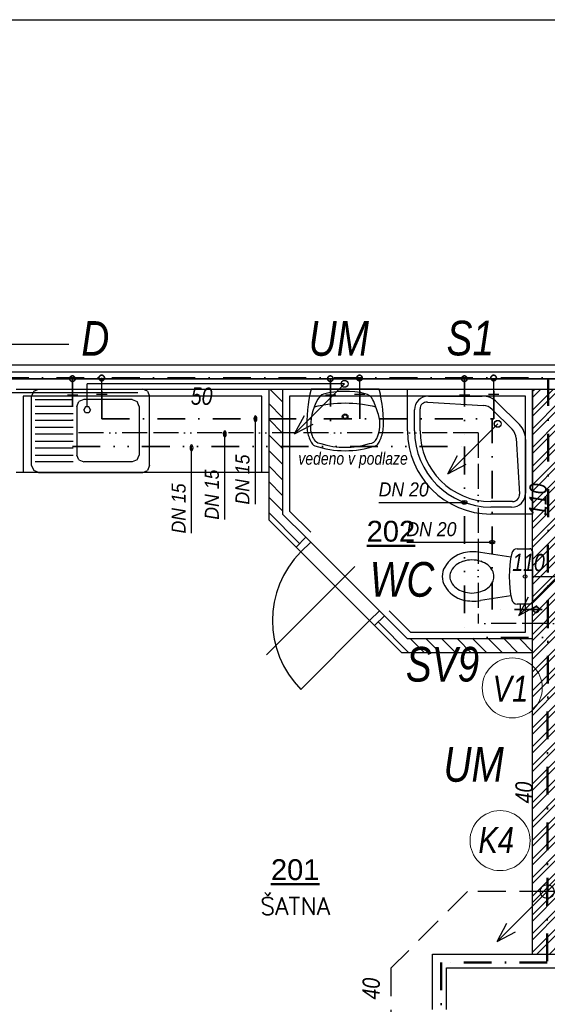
# Model space of a CAD drawing. Header units: millimetres. Extents: x 6435372 to 7248404, y 1559872 to 1886246.
# Tile 135 of 208: x 6895664 to 6899466, y 1716761 to 1723855. Entities that reach past the tile are written whole.
import ezdxf
from ezdxf.enums import TextEntityAlignment as Align

# ---------------------------------------------------------------- set-up
doc = ezdxf.new("R2010")
doc.units = ezdxf.units.MM
for name, pattern in [('ACAD_ISO13W100', [36, 12, -3, 12, -3, 0, -3, 0, -3]), ('CONTINOUS', [0]), ('DASHED', [0.75, 0.5, -0.25]), ('DĚLICÍ', [1.25, 0.5, -0.25, 0, -0.25, 0, -0.25]), ('ČERCHOVANÁ', [1, 0.5, -0.25, 0, -0.25])]:
    doc.linetypes.add(name, pattern=pattern)
for name, color, linetype, lineweight in [('CKPOPISM', 8, 'Continuous', 50), ('CKPOPISM_POPIS', 8, 'Continuous', 25), ('IN_BLOKY_ZT', 30, 'Continuous', 30), ('požární úseky', 21, 'ČERCHOVANÁ', 50), ('UT_potrubí', 10, 'Continuous', 30), ('ZTI-cirkulace', 220, 'ACAD_ISO13W100', 30), ('ZTI-DEŠŤOVÁ-KANALIZACE', 210, 'KANALIZACE', 40), ('ZTI-SPLAŠKOVÁ KANALIZACE', 80, 'Continuous', 30), ('ZTI-VODA STUDENÁ', 170, 'ČERCHOVANÁ', 35), ('ZTI-VODA TEPLÁ', 10, 'DĚLICÍ', 35), ('ZTI-Zařizovací předměty-popis', 32, 'ČERCHOVANÁ', 30)]:
    doc.layers.add(name, color=color, linetype=linetype, lineweight=lineweight)
for name, color, linetype in [('matrice DPS', 122, 'Continuous'), ('ZTI_KAN-POPIS', 7, 'Continuous'), ('ZTI_POPIS', 7, 'Continuous')]:
    doc.layers.add(name, color=color, linetype=linetype)
doc.styles.add('ARIAL', font='arial.ttf')
doc.styles.add('INDRA', font='ariali.ttf')
doc.styles.get("Standard").update_dxf_attribs({"font": 'romans.shx'})
doc.linetypes.add('IZOLACE_POLYSTYREN_PENOVY', pattern='A,0.001,[228,CADKON.SHX,S=0.1,R=0,X=0,Y=0],-2', length=2.001)
doc.linetypes.add('KANALIZACE', pattern='A,30,-3.5,["C",Standard,S=2.54,R=0,X=-3.81,Y=-1.27],-0.001', length=33.501)

# ---------------------------------------------------------------- blocks, each defined once
blk = doc.blocks.new('CKBL2112015101806', base_point=(88613, 14375))
blk = doc.blocks.new('CKBL2112015102041', base_point=(89674, 17820))
blk = doc.blocks.new('výtokový ventil')
at = {"layer": 'ZTI_POPIS', "ltscale": 400}
for p, q in [((6908989.3, 1624640.3), (6908989.3, 1624565.7)), ((6908957.4, 1624603), (6909105.5, 1624603))]:
    blk.add_line(p, q, dxfattribs=at)
blk = doc.blocks.new('_DotSmall')
at = {"color": 0, "linetype": 'ByBlock', "const_width": 0.5}
blk.add_lwpolyline([(-0.0625, 0, 1), (0.0625, 0, 1)], format="xyb", close=True, dxfattribs=at)

msp = doc.modelspace()

# ---------------------------------------------------------------- hatches: boundary and pattern name
at = {"layer": 'matrice DPS', "ltscale": 500}
h = msp.add_hatch(dxfattribs=at)
h.set_pattern_fill('ANSI31', color=256, scale=25, angle=90, style=0)
h.set_pattern_definition([(135, (6808584.44, 1702199.846), (-56.1266, -56.1266), [])])
h.paths.add_polyline_path([(6897558.8, 1721193), (6897558.8, 1720293), (6897726, 1720125.9), (6897655.3, 1720055.2), (6897458.8, 1720251.6), (6897458.8, 1721193)])
h.paths.add_polyline_path([(6898291.7, 1719560.2), (6898458.8, 1719393), (6899358.8, 1719393), (6899358.8, 1719293), (6898417.4, 1719293), (6898221, 1719489.5)])
h = msp.add_hatch(dxfattribs=at)
h.set_pattern_fill('ANSI32', color=256, scale=10, style=0)
h.set_pattern_definition([(45, (6808584.44, 1702199.85), (-67.35192, 67.35192), []), (45, (6808629.34, 1702199.85), (-67.35192, 67.35192), [])])
h.paths.add_polyline_path([(6899558.8, 1719023), (6899558.8, 1719123), (6899558.8, 1720022), (6899558.8, 1720023), (6899558.8, 1720123), (6899558.8, 1721193), (6899358.8, 1721193), (6899358.8, 1719393), (6899358.8, 1719293), (6899358.8, 1718754.3), (6899558.8, 1718694.7)])
h.paths.add_polyline_path([(6899558.8, 1718123), (6899558.8, 1718694.7), (6899358.8, 1718754.3), (6899358.8, 1717123), (6899558.8, 1717123), (6899558.8, 1718023)])
h.paths.add_polyline_path([(6899194.8, 1720537), (6899722.8, 1720537), (6899722.8, 1720207), (6899194.8, 1720207)], flags=24)

# ---------------------------------------------------------------- linework, layer by layer
at = {"layer": 'IN_BLOKY_ZT'}
for p, q in [((6895764.7, 1721178.4), (6895800, 1721193)), ((6895800, 1721193), (6896075, 1721193)), ((6896075, 1721193), (6896550, 1721193)), ((6896585.4, 1721178.4), (6896550, 1721193)), ((6898458.8, 1720893), (6898458.8, 1721193)), ((6898458.8, 1721193), (6899358.8, 1721193)), ((6899358.8, 1721193), (6899358.8, 1720293)), ((6895764.7, 1721178.4), (6895750, 1721143)), ((6895750, 1720643), (6895750, 1721143)), ((6895775, 1721118), (6896050, 1721118)), ((6896125, 1721118), (6896089.7, 1721103.4)), ((6896475, 1721118), (6896125, 1721118)), ((6896475, 1721118), (6896510.4, 1721103.4)), ((6896585.4, 1721178.4), (6896600, 1721143)), ((6896600, 1720643), (6896600, 1721143)), ((6898608.8, 1721143), (6898996.7, 1721143)), ((6896050, 1721068), (6895775, 1721068)), ((6896075, 1721068), (6896089.7, 1721103.4)), ((6896075, 1721068), (6896075, 1720718)), ((6896137.5, 1721064.7), (6896125, 1721043)), ((6896137.5, 1721021.4), (6896125, 1721043)), ((6896162.5, 1721064.7), (6896137.5, 1721064.7)), ((6896175, 1721043), (6896162.5, 1721064.7)), ((6896175, 1721043), (6896162.5, 1721021.4)), ((6896525, 1721068), (6896510.4, 1721103.4)), ((6896525, 1721068), (6896525, 1720718)), ((6898508.8, 1720893), (6898508.8, 1721043)), ((6898548.8, 1720893), (6898548.8, 1721049.9)), ((6898601.9, 1721099.8), (6899004.4, 1721075.3)), ((6899069.1, 1721046.2), (6899212, 1720903.3)), ((6899102.8, 1721099.1), (6899264.9, 1720937)), ((6895775, 1721018), (6896050, 1721018)), ((6896162.5, 1721021.4), (6896137.5, 1721021.4)), ((6896050, 1720968), (6895775, 1720968)), ((6895775, 1720918), (6896050, 1720918)), ((6896050, 1720868), (6895775, 1720868)), ((6899241.1, 1720838.6), (6899265.6, 1720436.1)), ((6899308.8, 1720830.9), (6899308.8, 1720443)), ((6895775, 1720818), (6896050, 1720818)), ((6896050, 1720768), (6895775, 1720768)), ((6895775, 1720718), (6896050, 1720718)), ((6896089.7, 1720682.7), (6896075, 1720718)), ((6896510.4, 1720682.7), (6896525, 1720718)), ((6895750, 1720643), (6895764.7, 1720607.7)), ((6896050, 1720668), (6895775, 1720668)), ((6896089.7, 1720682.7), (6896125, 1720668)), ((6896475, 1720668), (6896125, 1720668)), ((6896510.4, 1720682.7), (6896475, 1720668)), ((6896600, 1720643), (6896585.4, 1720607.7)), ((6895800, 1720593), (6895764.7, 1720607.7)), ((6895800, 1720593), (6896075, 1720593)), ((6896075, 1720593), (6896550, 1720593)), ((6896550, 1720593), (6896585.4, 1720607.7)), ((6899215.7, 1720383), (6899058.8, 1720383)), ((6899208.8, 1720343), (6899058.8, 1720343)), ((6899358.8, 1720293), (6899058.8, 1720293)), ((6899203.7, 1719983), (6898985.2, 1720016.5)), ((6899248.7, 1720042.8), (6899338.7, 1720042.8)), ((6899358.8, 1720022.7), (6899358.8, 1719663.4)), ((6899203.7, 1719703), (6898985.2, 1719669.6)), ((6899338.7, 1719643.2), (6899248.7, 1719643.2))]:
    msp.add_line(p, q, dxfattribs=at)
for points in [[(6897763.4, 1721193, 0.077931), (6897735.1, 1720892.1, 0.068031), (6897764.1, 1720811.8, 0.244962), (6897789.9, 1720785.3, 0.165243), (6898227.8, 1720785.3, 0.244752), (6898253.5, 1720811.8, 0.072964), (6898283.8, 1720898.1, 0.073303), (6898254.3, 1721193)], [(6897809.1, 1721116.2, 0.13917), (6897759.9, 1720895.5), (6897771.3, 1720857.1, 0.309536), (6897834.3, 1720800.4, 0.150009), (6898183.8, 1720800.4, 0.287481), (6898236.3, 1720837.1, 0.190467), (6898248.5, 1721009.3, 0.04778), (6898208.6, 1721116.2, 0.225267), (6898153.7, 1721160.2, 0.117325), (6897854.1, 1721157.1, 0.189059), (6897810.3, 1721118.4)]]:
    msp.add_lwpolyline(points, format="xyb", close=True, dxfattribs=at)
msp.add_lwpolyline([(6897788.3, 1721065.4, -0.125328), (6898230.5, 1721065.4)], format="xyb", dxfattribs=at)
for centre, radius in [((6898008.8, 1720994.1), 20.4), ((6898008.8, 1720994.1), 13.9), ((6899108.8, 1720943), 24.5), ((6899305.8, 1719843), 12.8)]:
    msp.add_circle(centre, radius, dxfattribs=at)
for centre, radius, start, end in [((6898608.8, 1721043), 100, 90, 180), ((6898996.7, 1720993), 150, 45, 90), ((6898598.8, 1721049.9), 50, 86.52077, 180), ((6898998.4, 1720975.5), 100, 45, 86.52077), ((6899141.3, 1720832.6), 100, 3.47923, 45), ((6899158.8, 1720830.9), 150, 0, 45), ((6899058.8, 1720893), 600, 180, 270), ((6899058.8, 1720893), 550, 180, 270), ((6899058.8, 1720893), 510, 180, 270), ((6899208.8, 1720443), 100, 270, 0), ((6899215.7, 1720433), 50, 270, 3.47923), ((6898913.2, 1719805.1), 214.4, 104.10189, 150.52367), ((6898932.6, 1719672.5), 348, 81.30152, 101.88243), ((6899962.3, 1719843), 771.3, 167.39189, 192.60811), ((6899248.7, 1720002.6), 40.2, 90, 167.39189), ((6899338.7, 1720022.7), 20.1, 0, 90), ((6898846.4, 1719843), 137.6, 150.59311, 180), ((6898886.5, 1719825), 127.4, 127.58474, 151.71247), ((6898908.3, 1719796.7), 163.2, 107.68289, 127.58474), ((6898922.5, 1719752.1), 210, 90, 107.68289), ((6898922.5, 1719752.1), 210, 72.31711, 90), ((6898936.7, 1719796.7), 163.2, 52.41526, 72.31711), ((6898958.5, 1719825), 127.4, 28.28753, 52.41526), ((6898846.4, 1719843), 137.6, 180, 209.40689), ((6898853, 1719843), 89.4, 151.71247, 180), ((6898853, 1719843), 89.4, 180, 208.28753), ((6898992, 1719843), 89.4, 0, 28.28753), ((6898992, 1719843), 89.4, 331.71247, 0), ((6898913.2, 1719881), 214.4, 209.47633, 255.89811), ((6898886.5, 1719861.1), 127.4, 208.28753, 232.41526), ((6898958.5, 1719861.1), 127.4, 307.58474, 331.71247), ((6898908.3, 1719889.4), 163.2, 232.41526, 252.31711), ((6898922.5, 1719934), 210, 252.31711, 270), ((6898922.5, 1719934), 210, 270, 287.68289), ((6898936.7, 1719889.4), 163.2, 287.68289, 307.58474), ((6898932.6, 1720013.6), 348, 258.11757, 278.69848), ((6899248.7, 1719683.5), 40.2, 192.60811, 270), ((6899338.7, 1719663.4), 20.1, 270, 0)]:
    msp.add_arc(centre, radius, start, end, dxfattribs=at)
at = {"layer": 'matrice DPS', "ltscale": 500}
for p, q in [((6858515, 1721518), (6896016.8, 1721518)), ((6869908.8, 1721368), (6906743.8, 1721368)), ((6895308.8, 1721368), (6906743.8, 1721368)), ((6895308.8, 1721268), (6906743.8, 1721268)), ((6906148.8, 1721268), (6895638.8, 1721268)), ((6895638.8, 1721268), (6906148.8, 1721268)), ((6895638.8, 1721193), (6897458.8, 1721193)), ((6897458.8, 1721193), (6897458.8, 1720251.6)), ((6897458.8, 1721193), (6897558.8, 1721193)), ((6897558.8, 1721193), (6897558.8, 1720293)), ((6897558.8, 1721193), (6899358.8, 1721193)), ((6899358.8, 1721193), (6899558.8, 1721193)), ((6899358.8, 1719393), (6899358.8, 1721193)), ((6894598.9, 1721168), (6896514.9, 1721168)), ((6897726, 1720125.9), (6897558.8, 1720293)), ((6897458.8, 1720251.6), (6897655.3, 1720055.2)), ((6897655.3, 1720055.2), (6897726, 1720125.9)), ((6897726, 1720125.9), (6897655.3, 1720055.2)), ((6898291.7, 1719560.2), (6897726, 1720125.9)), ((6897726, 1720125.9), (6898291.7, 1719560.2)), ((6897761.3, 1720090.5), (6897726, 1720125.9)), ((6897655.3, 1720055.2), (6898221, 1719489.5)), ((6898221, 1719489.5), (6897655.3, 1720055.2)), ((6897655.3, 1720055.2), (6897690.6, 1720019.8)), ((6897690.6, 1720019.8), (6897761.3, 1720090.5)), ((6898256.3, 1719595.6), (6897761.3, 1720090.5)), ((6898185.6, 1719524.8), (6897690.6, 1720019.8)), ((6897443.1, 1719277.4), (6898079.5, 1719913.8)), ((6898185.6, 1719524.8), (6898256.3, 1719595.6)), ((6898221, 1719489.5), (6898291.7, 1719560.2)), ((6898291.7, 1719560.2), (6898221, 1719489.5)), ((6898256.3, 1719595.6), (6898291.7, 1719560.2)), ((6898458.8, 1719393), (6898291.7, 1719560.2)), ((6898185.6, 1719524.8), (6897690.6, 1719029.9)), ((6898221, 1719489.5), (6898185.6, 1719524.8)), ((6898221, 1719489.5), (6898417.4, 1719293)), ((6899358.8, 1719393), (6898458.8, 1719393)), ((6899358.8, 1719293), (6899358.8, 1719393)), ((6899358.8, 1719293), (6898417.4, 1719293)), ((6899358.8, 1717123), (6899358.8, 1719293)), ((6898638.8, 1717123), (6899358.8, 1717123)), ((6898638.8, 1716723), (6898638.8, 1717123)), ((6898738.8, 1717023), (6901508.8, 1717023)), ((6898738.8, 1716723), (6898738.8, 1717023))]:
    msp.add_line(p, q, dxfattribs=at)
at = {"layer": 'matrice DPS', "linetype": 'ByBlock', "ltscale": 500}
for p, q in [((6895764.7, 1721178.4), (6895800, 1721193)), ((6895800, 1721193), (6896075, 1721193)), ((6896075, 1721193), (6896550, 1721193)), ((6896585.4, 1721178.4), (6896550, 1721193)), ((6898458.8, 1720893), (6898458.8, 1721193)), ((6898458.8, 1721193), (6899358.8, 1721193)), ((6899358.8, 1721193), (6899358.8, 1720293)), ((6895764.7, 1721178.4), (6895750, 1721143)), ((6895750, 1720643), (6895750, 1721143)), ((6895775, 1721118), (6896050, 1721118)), ((6896125, 1721118), (6896089.7, 1721103.4)), ((6896475, 1721118), (6896125, 1721118)), ((6896475, 1721118), (6896510.4, 1721103.4)), ((6896585.4, 1721178.4), (6896600, 1721143)), ((6896600, 1720643), (6896600, 1721143)), ((6898608.8, 1721143), (6898996.7, 1721143)), ((6896050, 1721068), (6895775, 1721068)), ((6896075, 1721068), (6896089.7, 1721103.4)), ((6896075, 1721068), (6896075, 1720718)), ((6896137.5, 1721064.7), (6896125, 1721043)), ((6896137.5, 1721021.4), (6896125, 1721043)), ((6896162.5, 1721064.7), (6896137.5, 1721064.7)), ((6896175, 1721043), (6896162.5, 1721064.7)), ((6896175, 1721043), (6896162.5, 1721021.4)), ((6896525, 1721068), (6896510.4, 1721103.4)), ((6896525, 1721068), (6896525, 1720718)), ((6898508.8, 1720893), (6898508.8, 1721043)), ((6898548.8, 1720893), (6898548.8, 1721049.9)), ((6898601.9, 1721099.8), (6899004.4, 1721075.3)), ((6899069.1, 1721046.2), (6899212, 1720903.3)), ((6899102.8, 1721099.1), (6899264.9, 1720937)), ((6895775, 1721018), (6896050, 1721018)), ((6896162.5, 1721021.4), (6896137.5, 1721021.4)), ((6896050, 1720968), (6895775, 1720968)), ((6895775, 1720918), (6896050, 1720918)), ((6896050, 1720868), (6895775, 1720868)), ((6899241.1, 1720838.6), (6899265.6, 1720436.1)), ((6899308.8, 1720830.9), (6899308.8, 1720443)), ((6895775, 1720818), (6896050, 1720818)), ((6896050, 1720768), (6895775, 1720768)), ((6895775, 1720718), (6896050, 1720718)), ((6896089.7, 1720682.7), (6896075, 1720718)), ((6896510.4, 1720682.7), (6896525, 1720718)), ((6895750, 1720643), (6895764.7, 1720607.7)), ((6896050, 1720668), (6895775, 1720668)), ((6896089.7, 1720682.7), (6896125, 1720668)), ((6896475, 1720668), (6896125, 1720668)), ((6896510.4, 1720682.7), (6896475, 1720668)), ((6896600, 1720643), (6896585.4, 1720607.7)), ((6895800, 1720593), (6895764.7, 1720607.7)), ((6895800, 1720593), (6896075, 1720593)), ((6896075, 1720593), (6896550, 1720593)), ((6896550, 1720593), (6896585.4, 1720607.7)), ((6899215.7, 1720383), (6899058.8, 1720383)), ((6899208.8, 1720343), (6899058.8, 1720343)), ((6899358.8, 1720293), (6899058.8, 1720293)), ((6899203.7, 1719983), (6898985.2, 1720016.5)), ((6899248.7, 1720042.8), (6899338.7, 1720042.8)), ((6899358.8, 1720022.7), (6899358.8, 1719663.4)), ((6899203.7, 1719703), (6898985.2, 1719669.6)), ((6899338.7, 1719643.2), (6899248.7, 1719643.2))]:
    msp.add_line(p, q, dxfattribs=at)
at = {"layer": 'matrice DPS', "linetype": 'Continuous', "ltscale": 500}
for p, q in [((6897458.8, 1720593), (6895638.8, 1720593)), ((6899358.8, 1717123), (6899558.8, 1717123))]:
    msp.add_line(p, q, dxfattribs=at)
at = {"layer": 'matrice DPS', "linetype": 'IZOLACE_POLYSTYREN_PENOVY', "ltscale": 500}
msp.add_lwpolyline([(6895308.8, 1721318), (6906743.8, 1721318)], dxfattribs=at)
at = {"layer": 'matrice DPS', "linetype": 'ByBlock', "ltscale": 500}
for points in [[(6897763.4, 1721193, 0.077931), (6897735.1, 1720892.1, 0.068031), (6897764.1, 1720811.8, 0.244962), (6897789.9, 1720785.3, 0.165243), (6898227.8, 1720785.3, 0.244752), (6898253.5, 1720811.8, 0.072964), (6898283.8, 1720898.1, 0.073303), (6898254.3, 1721193)], [(6897809.1, 1721116.2, 0.13917), (6897759.9, 1720895.5), (6897771.3, 1720857.1, 0.309536), (6897834.3, 1720800.4, 0.150009), (6898183.8, 1720800.4, 0.287481), (6898236.3, 1720837.1, 0.190467), (6898248.5, 1721009.3, 0.04778), (6898208.6, 1721116.2, 0.225267), (6898153.7, 1721160.2, 0.117325), (6897854.1, 1721157.1, 0.189059), (6897810.3, 1721118.4)]]:
    msp.add_lwpolyline(points, format="xyb", close=True, dxfattribs=at)
at = {"layer": 'matrice DPS', "ltscale": 500}
for points in [[(6897408.8, 1720593), (6897408.8, 1721143), (6895688.8, 1721143), (6895688.8, 1720593)], [(6898327, 1719595.6), (6898479.5, 1719443), (6899308.8, 1719443), (6899308.8, 1721143), (6897608.8, 1721143), (6897608.8, 1720313.8), (6897761.3, 1720161.2)]]:
    msp.add_lwpolyline(points, dxfattribs=at)
at = {"layer": 'matrice DPS', "linetype": 'ByBlock', "ltscale": 500}
msp.add_lwpolyline([(6897788.3, 1721065.4, -0.125328), (6898230.5, 1721065.4)], format="xyb", dxfattribs=at)
for centre, radius in [((6898008.8, 1720994.1), 20.4), ((6898008.8, 1720994.1), 13.9), ((6899108.8, 1720943), 24.5), ((6899305.8, 1719843), 12.8)]:
    msp.add_circle(centre, radius, dxfattribs=at)
for centre, radius, start, end in [((6898608.8, 1721043), 100, 90, 180), ((6898996.7, 1720993), 150, 45, 90), ((6898598.8, 1721049.9), 50, 86.52077, 180), ((6898998.4, 1720975.5), 100, 45, 86.52077), ((6899141.3, 1720832.6), 100, 3.47923, 45), ((6899158.8, 1720830.9), 150, 0, 45), ((6899058.8, 1720893), 600, 180, 270), ((6899058.8, 1720893), 550, 180, 270), ((6899058.8, 1720893), 510, 180, 270), ((6899208.8, 1720443), 100, 270, 0), ((6899215.7, 1720433), 50, 270, 3.47923), ((6898913.2, 1719805.1), 214.4, 104.10189, 150.52367), ((6898932.6, 1719672.5), 348, 81.30152, 101.88243), ((6899962.3, 1719843), 771.3, 167.39189, 192.60811), ((6899248.7, 1720002.6), 40.2, 90, 167.39189), ((6899338.7, 1720022.7), 20.1, 0, 90), ((6898846.4, 1719843), 137.6, 150.59311, 180), ((6898886.5, 1719825), 127.4, 127.58474, 151.71247), ((6898908.3, 1719796.7), 163.2, 107.68289, 127.58474), ((6898922.5, 1719752.1), 210, 90, 107.68289), ((6898922.5, 1719752.1), 210, 72.31711, 90), ((6898936.7, 1719796.7), 163.2, 52.41526, 72.31711), ((6898958.5, 1719825), 127.4, 28.28753, 52.41526), ((6898846.4, 1719843), 137.6, 180, 209.40689), ((6898853, 1719843), 89.4, 151.71247, 180), ((6898853, 1719843), 89.4, 180, 208.28753), ((6898992, 1719843), 89.4, 0, 28.28753), ((6898992, 1719843), 89.4, 331.71247, 0), ((6898913.2, 1719881), 214.4, 209.47633, 255.89811), ((6898886.5, 1719861.1), 127.4, 208.28753, 232.41526), ((6898958.5, 1719861.1), 127.4, 307.58474, 331.71247), ((6898908.3, 1719889.4), 163.2, 232.41526, 252.31711), ((6898922.5, 1719934), 210, 252.31711, 270), ((6898922.5, 1719934), 210, 270, 287.68289), ((6898936.7, 1719889.4), 163.2, 287.68289, 307.58474), ((6898932.6, 1720013.6), 348, 258.11757, 278.69848), ((6899248.7, 1719683.5), 40.2, 192.60811, 270), ((6899338.7, 1719663.4), 20.1, 270, 0)]:
    msp.add_arc(centre, radius, start, end, dxfattribs=at)
at = {"layer": 'matrice DPS', "ltscale": 500}
msp.add_arc((6898185.6, 1719524.8), 700, 135, 225, dxfattribs=at)
at = {"layer": 'požární úseky', "ltscale": 400}
for p, q in [((6895528.8, 1721273), (6912028.8, 1721268)), ((6899472.9, 1721271.8), (6899464.8, 1717062.5)), ((6899464.8, 1717062.5), (6898699.9, 1717062.5)), ((6898699.9, 1717062.5), (6898699.9, 1715479.4))]:
    msp.add_line(p, q, dxfattribs=at)
at = {"layer": 'UT_potrubí', "ltscale": 400}
msp.add_lwpolyline([(6893446.1, 1723854.7), (6923146.1, 1723854.7), (6923146.1, 1702854.7), (6893446.1, 1702854.7)], close=True, dxfattribs=at)
at = {"layer": 'ZTI-cirkulace', "ltscale": 15}
for p, q in [((6898968.3, 1720878.6), (6896044.9, 1720878.6)), ((6898968.3, 1720878.6), (6898968.3, 1719504.2)), ((6900545.7, 1719504.2), (6898968.3, 1719504.2))]:
    msp.add_line(p, q, dxfattribs=at)
at = {"layer": 'ZTI-SPLAŠKOVÁ KANALIZACE', "ltscale": 400}
for p, q in [((6896150, 1721064.7), (6896150, 1721231.1)), ((6898005.2, 1721231.1), (6896150, 1721231.1)), ((6899358.8, 1719843), (6899543.9, 1719843)), ((6899611.8, 1717573), (6899464.8, 1717573))]:
    msp.add_line(p, q, dxfattribs=at)
at = {"layer": 'ZTI-SPLAŠKOVÁ KANALIZACE', "linetype": 'DASHED', "ltscale": 400}
for p, q in [((6898891.1, 1717573), (6898338.5, 1717020.4)), ((6899465.8, 1717573), (6898891.1, 1717573)), ((6898338.5, 1717020.4), (6898338.5, 1715268.2))]:
    msp.add_line(p, q, dxfattribs=at)
at = {"layer": 'ZTI-SPLAŠKOVÁ KANALIZACE', "ltscale": 400}
for centre, radius in [((6898005.2, 1721231.1), 25), ((6899108.8, 1720943), 25), ((6899464.8, 1717573), 50)]:
    msp.add_circle(centre, radius, dxfattribs=at)
at = {"layer": 'ZTI-SPLAŠKOVÁ KANALIZACE', "lineweight": 18, "ltscale": 400}
msp.add_circle((6899125.2, 1717939.7), 216.2, dxfattribs=at)
at = {"layer": 'ZTI-VODA STUDENÁ', "ltscale": 400}
for p, q in [((6896255.7, 1720978.6), (6896255.7, 1721273)), ((6898113.9, 1720978.6), (6898113.9, 1721273)), ((6899080, 1720978.6), (6899080, 1721273)), ((6896255.7, 1720978.6), (6899080, 1720978.6)), ((6899068.3, 1719604.2), (6899068.3, 1720978.6)), ((6899829.9, 1719604.2), (6899068.3, 1719604.2))]:
    msp.add_line(p, q, dxfattribs=at)
for centre in [(6896254.4, 1721273), (6898112.6, 1721273), (6899078.6, 1721273), (6899385.3, 1719604.2)]:
    msp.add_circle(centre, 20, dxfattribs=at)
at = {"layer": 'ZTI-VODA STUDENÁ', "linetype": 'CONTINOUS', "lineweight": 18, "ltscale": 400}
msp.add_circle((6899213.5, 1719040.2), 216.2, dxfattribs=at)
at = {"layer": 'ZTI-VODA TEPLÁ', "ltscale": 400}
for p, q in [((6896045.3, 1721268.1), (6896044.8, 1720778.6)), ((6897903.5, 1721268), (6897903, 1720778.6)), ((6898869.6, 1721268), (6898869, 1720778.6)), ((6896044.8, 1720778.6), (6898868.3, 1720778.6)), ((6898868.3, 1720778.6), (6898868.3, 1719404.2)), ((6899831.5, 1719404.2), (6898868.3, 1719404.2))]:
    msp.add_line(p, q, dxfattribs=at)
for centre in [(6896044, 1721268.1), (6897902.2, 1721268), (6898868.2, 1721268)]:
    msp.add_circle(centre, 20, dxfattribs=at)
at = {"layer": 'ZTI_KAN-POPIS', "ltscale": 400}
for p, q in [((6898005.2, 1721231.1), (6897644.1, 1720870)), ((6897644.1, 1720870), (6897715.5, 1721003.5)), ((6897644.1, 1720870), (6897777.6, 1720941.5)), ((6899108.8, 1720943), (6898747.8, 1720582)), ((6898747.8, 1720582), (6898819.2, 1720715.5)), ((6898747.8, 1720582), (6898881.3, 1720653.4)), ((6899621.1, 1719923.8), (6899260, 1719562.7)), ((6899260, 1719562.7), (6899331.4, 1719696.2)), ((6899260, 1719562.7), (6899393.5, 1719634.1)), ((6899464.8, 1717573), (6899825.9, 1717934.1)), ((6899464.8, 1717573), (6899103.7, 1717211.9)), ((6899103.7, 1717211.9), (6899175.2, 1717345.4)), ((6899103.7, 1717211.9), (6899237.2, 1717283.4))]:
    msp.add_line(p, q, dxfattribs=at)
at = {"layer": 'ZTI_POPIS', "ltscale": 200}
for p, q in [((6897362.3, 1720362.9), (6897362.3, 1720993.3)), ((6897141.6, 1720254.2), (6897141.6, 1720884.6)), ((6896902.2, 1720154.8), (6896902.2, 1720785.2)), ((6898252.6, 1720377.1), (6898882.9, 1720377.1)), ((6898452.6, 1720090.7), (6899082.9, 1720090.6))]:
    msp.add_line(p, q, dxfattribs=at)

# ---------------------------------------------------------------- block references
at = {"layer": 'matrice DPS', "ltscale": 500}
ref = msp.add_blockref('CKBL2112015102041', (6898338.9, 1720094.2), dxfattribs=dict(at, xscale=0.5, yscale=0.5, zscale=0.5))
ref.add_attrib('CISLO', '%%U202', dxfattribs={"layer": 'CKPOPISM', "height": 150, "style": 'ARIAL'}).set_placement((6898338.9, 1720094.2), align=Align.CENTER)
ref = msp.add_blockref('CKBL2112015101806', (6897649, 1717405.7), dxfattribs=dict(at, xscale=0.5, yscale=0.5, zscale=0.5))
ref.add_attrib('JMENO', 'ŠATNA', dxfattribs={"layer": 'CKPOPISM_POPIS', "height": 125}).set_placement((6897649, 1717405.7), align=Align.CENTER)
ref.add_attrib('CISLO', '%%U201', dxfattribs={"layer": 'CKPOPISM', "height": 150, "style": 'ARIAL'}).set_placement((6897649, 1717655.7), align=Align.CENTER)
at = {"layer": 'ZTI_POPIS', "rotation": 90}
for p in [(8520648.3, -5187837.4), (8520858.7, -5187832.4), (8522506.6, -5187837.4), (8522716.9, -5187832.4), (8523472.6, -5187837.4), (8523683, -5187833.6)]:
    msp.add_blockref('výtokový ventil', p, dxfattribs=at)
at = {"layer": 'ZTI_POPIS', "ltscale": 200, "xscale": 168.75, "yscale": 337.4999999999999, "zscale": 168.75}
for p, rotation in [((6897362.3, 1720978.6), 179.9999999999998), ((6897141.6, 1720869.9), 179.9999999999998), ((6896902.2, 1720770.5), 179.9999999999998), ((6898868.3, 1720377.1), 89.9999999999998), ((6899068.3, 1720090.7), 89.9999999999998)]:
    msp.add_blockref('_DotSmall', p, dxfattribs=dict(at, rotation=rotation))
at = {"layer": 'ZTI_POPIS'}
msp.add_blockref('výtokový ventil', (-9720.2, 95001.2), dxfattribs=at)

# ---------------------------------------------------------------- texts
at = {"layer": 'ZTI-cirkulace', "ltscale": 15, "style": 'INDRA', "width": 0.9}
msp.add_text('DN 15', height=101.25, rotation=90, dxfattribs=at).set_placement((6897098.9, 1720252.1))
at = {"layer": 'ZTI-DEŠŤOVÁ-KANALIZACE', "ltscale": 400, "style": 'INDRA', "width": 0.8}
msp.add_text('SV9', height=250, dxfattribs=at).set_placement((6898446.4, 1719085.7))
at = {"layer": 'ZTI-SPLAŠKOVÁ KANALIZACE', "linetype": 'DASHED', "ltscale": 400, "style": 'INDRA', "width": 0.8}
msp.add_text('K4', height=187.5, dxfattribs=at).set_placement((6898969.4, 1717849.7))
at = {"layer": 'ZTI-VODA STUDENÁ', "ltscale": 400, "style": 'INDRA', "width": 0.9}
msp.add_text('DN 15', height=101.25, rotation=90, dxfattribs=at).set_placement((6897319.6, 1720360.8))
at = {"layer": 'ZTI-VODA STUDENÁ', "ltscale": 400, "style": 'INDRA'}
for s, height, width, p in [('DN 20', 101.25, 0.9, (6898450.5, 1720133.4)), ('V1', 187.5, 0.8, (6899072.2, 1718940.5))]:
    msp.add_text(s, height=height, dxfattribs=dict(at, width=width)).set_placement(p)
at = {"layer": 'ZTI-VODA TEPLÁ', "ltscale": 400, "style": 'INDRA', "width": 0.9}
msp.add_text('DN 15', height=101.25, rotation=90, dxfattribs=at).set_placement((6896859.5, 1720152.7))
msp.add_text('DN 20', height=101.25, dxfattribs=at).set_placement((6898250.5, 1720419.8))
at = {"layer": 'ZTI-Zařizovací předměty-popis', "linetype": 'ByBlock', "style": 'INDRA', "width": 0.8}
for s, p in [('D', (6896108, 1721433)), ('UM', (6897746, 1721433)), ('S1', (6898740, 1721435.8)), ('WC', (6898186.5, 1719697.2)), ('UM', (6898717.6, 1718364.1))]:
    msp.add_text(s, height=250, dxfattribs=at).set_placement(p)
at = {"layer": 'ZTI_KAN-POPIS', "ltscale": 400, "style": 'INDRA', "width": 0.8}
for s, rotation, p in [('50', 359.15275, (6896896.5, 1721080.7)), ('110', 89.15275, (6899458.8, 1720279.5)), ('110', 359.15275, (6899213.2, 1719883.6)), ('40', 89.15275, (6899358.8, 1718208)), ('40', 89.15275, (6898257.4, 1716794.8))]:
    msp.add_text(s, height=125, rotation=rotation, dxfattribs=at).set_placement(p)
at = {"layer": 'ZTI_POPIS', "linetype": 'Continuous', "style": 'INDRA', "width": 0.8}
msp.add_text('vedeno v podlaze', height=90, dxfattribs=at).set_placement((6897671.9, 1720648.4))

doc.saveas('drawing.dxf')
